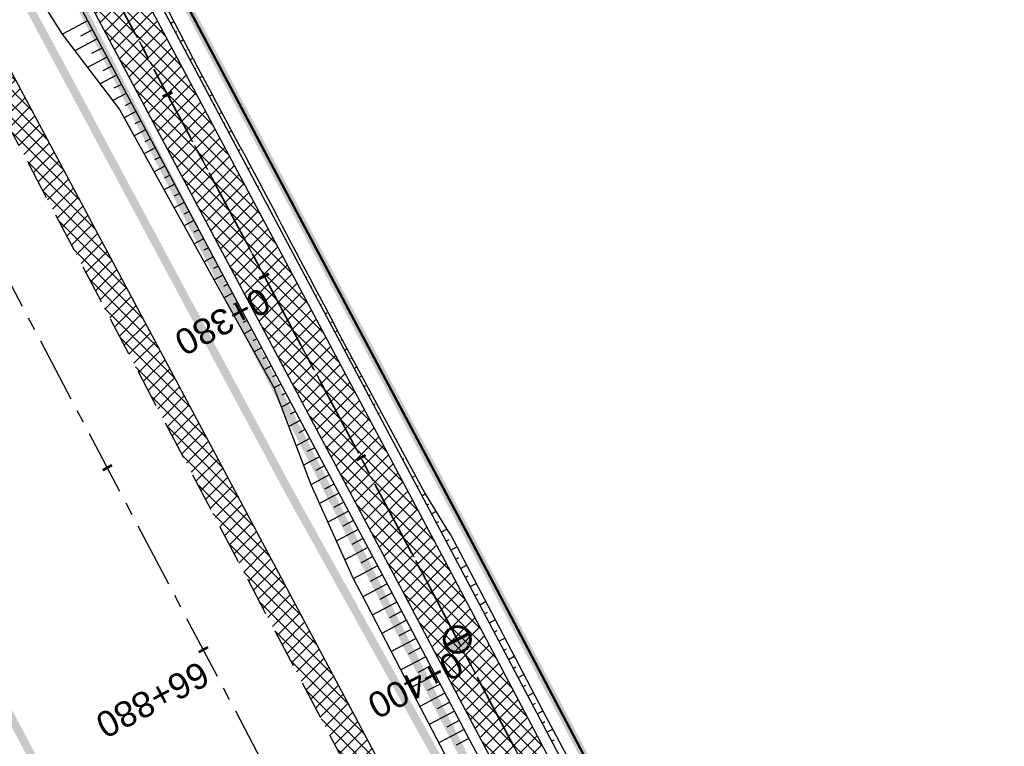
# Model space of a CAD drawing. Header units: metres. Extents: x 7529682 to 7533751, y 5721195 to 5727842.
# Tile 162 of 179: x 7529883 to 7529931, y 5727439 to 5727474. Entities that reach past the tile are written whole.
import ezdxf

# ---------------------------------------------------------------- set-up
doc = ezdxf.new("R2010")
doc.units = ezdxf.units.M
for name, pattern in [('817-dzialki-09-05-04$0$HIDDEN', [0.375, 0.25, -0.125]), ('ACAD_ISO05W100', [33, 24, -3, 0, -3, 0, -3]), ('CENTER', [50.8, 31.75, -6.35, 6.35, -6.35]), ('CENTER2', [28.575, 19.05, -3.175, 3.175, -3.175]), ('HIDDEN', [9.525, 6.35, -3.175])]:
    doc.linetypes.add(name, pattern=pattern)
for name, color, linetype in [('C-DROGI-SYTUACJA', 7, 'Continuous'), ('C-DROGI-SYTUACJA-ETYKIETY', 7, 'Continuous'), ('D-hatch-pobocza', 131, 'Continuous'), ('D-pobocza', 60, 'Continuous'), ('D-rowy', 160, 'Continuous'), ('D-skarpa', 2, 'Continuous'), ('D-skarpa-kreskowanie', 2, 'Continuous')]:
    doc.layers.add(name, color=color, linetype=linetype)
for name, color, linetype, lineweight, true_color in [('D-ewidencja-numery', 7, 'Continuous', 50, 0x40ff00), ('D-hatch-ciag-pieszo-rowerowy', 7, 'Continuous', 13, 0xff9f80), ('D-LR-etap-III', 7, '817-dzialki-09-05-04$0$HIDDEN', 50, 0x00008f)]:
    doc.layers.add(name, color=color, linetype=linetype, lineweight=lineweight, true_color=true_color)
for name, color, linetype, lineweight in [('D-krawędzie', 3, 'Continuous', 30), ('D-obrzeża', 2, 'Continuous', 30), ('D-oś', 10, 'CENTER', 30), ('D-pas-drogowy', 7, 'ACAD_ISO05W100', 50)]:
    doc.layers.add(name, color=color, linetype=linetype, lineweight=lineweight)
doc.layers.add('poprzeczki', color=7, linetype='Continuous', true_color=0x0000c7)
doc.styles.get("Standard").update_dxf_attribs({"font": 'arial.ttf'})
pattern_1 = [(45, (0, 0), (-0.33675960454, 0.33675960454), []), (135, (0, 0), (-0.33675960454, -0.33675960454), [])]

# ---------------------------------------------------------------- blocks, each defined once
blk = doc.blocks.new('AeccTickLine')
at = {"color": 0, "linetype": 'ByBlock', "lineweight": -2}
blk.add_line((0, 1), (0, -1), dxfattribs=at)
blk = doc.blocks.new('kilometraz')
at = {"linetype": 'ByBlock', "lineweight": -2}
blk.add_hatch(color=0, dxfattribs=at).paths.add_polyline_path([(0, -0.28125, 0.41421356), (0.28125, 0, 0.41421356), (0, 0.28125)])
at = {"color": 0, "linetype": 'ByBlock', "lineweight": -2}
blk.add_line((0, 0.28125), (0, -0.28125), dxfattribs=at)
blk.add_circle((0, 0), 0.28125, dxfattribs=at)

msp = doc.modelspace()

# ---------------------------------------------------------------- hatches: boundary and pattern name
at = {"layer": 'D-hatch-ciag-pieszo-rowerowy'}
h = msp.add_hatch(dxfattribs=at)
h.set_pattern_fill('ANSI37', color=256, scale=0.15, style=0)
h.set_pattern_definition(pattern_1)
h.paths.add_polyline_path([(7529994.115, 5727270.039), (7529996.409, 5727271.048), (7529995.888, 5727272.04), (7529987.333, 5727287.9), (7529970.791, 5727319.398), (7529945.39, 5727367.318), (7529919.647, 5727417.711), (7529903.693, 5727447.921), (7529879.894, 5727492.595), (7529862.565, 5727525.262), (7529859.536, 5727525.637), (7529877.686, 5727491.422), (7529901.485, 5727446.75), (7529917.429, 5727416.559), (7529943.172, 5727366.164), (7529968.58, 5727318.231), (7529985.127, 5727286.725), (7529993.681, 5727270.865)])
at = {"layer": 'D-hatch-pobocza'}
h = msp.add_hatch(dxfattribs=at)
h.set_pattern_fill('ANSI37', color=256, scale=0.15, style=0)
h.set_pattern_definition(pattern_1)
h.paths.add_polyline_path([(7529905.34, 5727429.09), (7529892.28, 5727453.58), (7529881.53, 5727473.69), (7529872.27, 5727491.4), (7529857.46, 5727519.14), (7529841.38, 5727549.79), (7529827.75, 5727575.78), (7529816.4, 5727596.89), (7529800.43, 5727627.4), (7529788.07, 5727650.98), (7529775.85, 5727673.83), (7529761.3, 5727701.31), (7529749.89, 5727722.83), (7529745.5, 5727731.66), (7529738.971, 5727744.085), (7529737.465, 5727743.316), (7529742.213, 5727734.302), (7529762.326, 5727696.274), (7529777.785, 5727667.006), (7529799.322, 5727626.3), (7529822.193, 5727583.156), (7529846.924, 5727536.347), (7529864.752, 5727502.663), (7529900.459, 5727434.965), (7529935.352, 5727369.308), (7529971.476, 5727300.786), (7529988.361, 5727268.841), (7529990.28, 5727268.6), (7529990.329, 5727268.617), (7529981.66, 5727284.96), (7529968.42, 5727309.6), (7529956.4, 5727332.85), (7529943.52, 5727357.04), (7529932.32, 5727378.32), (7529916.68, 5727408.01)])

# ---------------------------------------------------------------- linework, layer by layer
at = {"layer": 'C-DROGI-SYTUACJA', "color": 10, "linetype": 'CENTER2', "lineweight": 35, "ltscale": 0.2}
msp.add_lwpolyline([(7529714.301, 5727795.865), (7529735.169, 5727756.456, 0.071658), (7529738.529, 5727751.848), (7529739.732, 5727750.614, -0.071785), (7529743.098, 5727745.997), (7529747.739, 5727737.221), (7529774.913, 5727685.825), (7529793.855, 5727649.915), (7529812.38, 5727615.415), (7529837.757, 5727568.892), (7529857.658, 5727531.843), (7529878.79, 5727492.008), (7529902.589, 5727447.335), (7529918.538, 5727417.135), (7529944.281, 5727366.741), (7529969.685, 5727318.815), (7529986.23, 5727287.312), (7529994.785, 5727271.452), (7530014.919, 5727233.118)], format="xyb", dxfattribs=at)
at = {"layer": 'D-ewidencja-numery', "color": 12, "ltscale": 15, "true_color": 0xc70000}
msp.add_lwpolyline([(7529715.573, 5727792.968), (7529717.68, 5727794.024), (7529736.275, 5727758.647), (7529744.511, 5727750.406), (7529750.283, 5727738.55), (7529777.109, 5727687.569), (7529796.515, 5727651.33), (7529814.938, 5727616.793), (7529839.007, 5727572.304), (7529860.618, 5727532.509), (7529882.349, 5727491.504), (7529904.865, 5727449.096), (7529920.747, 5727418.885), (7529946.677, 5727368.547), (7529972.025, 5727320.573), (7529987.74, 5727290.153), (7529996.497, 5727273.662), (7530017.541, 5727234.203)], dxfattribs=at)
at = {"layer": 'D-krawędzie', "linetype": 'HIDDEN', "ltscale": 0.3}
msp.add_lwpolyline([(7529737.465, 5727743.316), (7529742.213, 5727734.302), (7529762.326, 5727696.274), (7529777.785, 5727667.006), (7529799.322, 5727626.3), (7529822.193, 5727583.156), (7529846.924, 5727536.347), (7529864.752, 5727502.663), (7529900.459, 5727434.965), (7529935.352, 5727369.308), (7529971.476, 5727300.786), (7530006.702, 5727234.141), (7530044.198, 5727163.133), (7530082.89, 5727090.2), (7530098.687, 5727060.362), (7530131.998, 5726997.21), (7530163.822, 5726937.097), (7530204.081, 5726861.013), (7530247.82, 5726778.438), (7530252.22, 5726770.26), (7530259.735, 5726756.9), (7530263.782, 5726749.287), (7530270.196, 5726737.096)], dxfattribs=at)
at = {"layer": 'D-LR-etap-III', "ltscale": 10, "flags": 128}
msp.add_lwpolyline([(7531750.474, 5723895.103, 0.4, 0.4, 0), (7531750.505, 5723895.13, 0.4, 0.4, 0), (7531682.71, 5724022.92, 0.4, 0.4, 0), (7531619.177, 5724147.204, 0.4, 0.4, 0), (7531592.309, 5724198.489, 0.4, 0.4, 0), (7531553.264, 5724272.919, 0.4, 0.4, 0), (7531504.02, 5724366.79, 0.4, 0.4, 0), (7531482.09, 5724407.62, 0.4, 0.4, 0), (7531412.35, 5724541.183, 0.4, 0.4, 0), (7531388.464, 5724586.93, 0.4, 0.4, 0), (7531345.12, 5724669.94, 0.4, 0.4, 0), (7531127.66, 5725081.67, 0.4, 0.4, 0), (7531059.253, 5725211.041, 0.4, 0.4, 0), (7531008.007, 5725307.954, 0.4, 0.4, 0), (7530964.182, 5725390.836, 0.4, 0.4, 0), (7530914.557, 5725484.684, 0.4, 0.4, 0), (7530865.243, 5725577.494, 0.4, 0.4, 0), (7530840.085, 5725624.059, 0.4, 0.4, 0), (7530802.56, 5725694.925, 0.4, 0.4, 0), (7530755.54, 5725787.51, 0.4, 0.4, 0), (7530708.718, 5725876.303, 0.4, 0.4, 0), (7530695.12, 5725902.09, 0.4, 0.4, 0), (7530642.914, 5726001.078, 0.4, 0.4, 0), (7530634.935, 5726016.147, 0.4, 0.4, 0), (7530610.82, 5726061.93, 0.4, 0.4, 0), (7530610.82, 5726061.93, 0.4, 0.4, 0), (7530607.21, 5726063.51, 0.4, 0.4, 0), (7530597.42, 5726080.68, 0.4, 0.4, 0), (7530591.16, 5726088.44, 0.4, 0.4, 0), (7530581.28, 5726107.21, 0.4, 0.4, 0), (7530571.29, 5726130.56, 0.4, 0.4, 0), (7530549.555, 5726171.527, 0.4, 0.4, 0), (7530531.014, 5726206.474, 0.4, 0.4, 0), (7530516.461, 5726236.017, 0.4, 0.4, 0), (7530500.799, 5726266.141, 0.4, 0.4, 0), (7530491.35, 5726283.94, 0.4, 0.4, 0), (7530482.4, 5726303.41, 0.4, 0.4, 0), (7530482.4, 5726303.41, 0.4, 0.4, 0), (7530450.41, 5726357.28, 0.4, 0.4, 0), (7530397.759, 5726458.5, 0.4, 0.4, 0), (7530334.708, 5726583.665, 0.4, 0.4, 0), (7530303.939, 5726645.168, 0.4, 0.4, 0), (7530300.51, 5726651.778, 0.4, 0.4, 0), (7530289.214, 5726671.967, 0.4, 0.4, 0), (7530281.54, 5726685.57, 0.4, 0.4, 0), (7530261.371, 5726724.163, 0.4, 0.4, 0), (7530254.03, 5726738.21, 0.4, 0.4, 0), (7530197.22, 5726845.06, 0.4, 0.4, 0), (7530194.71, 5726849.15, 0.4, 0.4, 0), (7530195.92, 5726850.75, 0.4, 0.4, 0), (7530170.547, 5726892.961, 0.4, 0.4, 0), (7530143.175, 5726945.066, 0.4, 0.4, 0), (7530105.06, 5727018.32, 0.4, 0.4, 0), (7530100.06, 5727027.16, 0.4, 0.4, 0), (7530062.319, 5727099.625, 0.4, 0.4, 0), (7530015.379, 5727189.42, 0.4, 0.4, 0), (7529983.208, 5727250.207, 0.4, 0.4, 0), (7529953.284, 5727306.747, 0.4, 0.4, 0), (7529900.671, 5727406.159, 0.4, 0.4, 0), (7529890.63, 5727425.131, 0.4, 0.4, 0), (7529875.155, 5727454.426, 0.4, 0.4, 0), (7529857.56, 5727487.787, 0.4, 0.4, 0), (7529835.194, 5727530.193, 0.4, 0.4, 0), (7529811.741, 5727574.662, 0.4, 0.4, 0), (7529792.102, 5727611.923, 0.4, 0.4, 0), (7529768.066, 5727657.47, 0.4, 0.4, 0), (7529755.211, 5727682.131, 0.4, 0.4, 0), (7529753.31, 5727681.13, 0.4, 0.4, 0), (7529739.21, 5727707.77, 0.4, 0.4, 0), (7529735.395, 5727711.252, 0.4, 0.4, 0), (7529725.42, 5727730.2, 0.4, 0.4, 0), (7529723.55, 5727729.88, 0.4, 0.4, 0), (7529695.567, 5727782.932, 0.4, 0.4, 0), (7529717.68, 5727794.024, 0.4, 0.4, 0), (7529736.275, 5727758.647, 0.4, 0.4, 0), (7529736.275, 5727758.647, 0.4, 0.4, 0), (7529744.511, 5727750.406, 0.4, 0.4, 0), (7529744.511, 5727750.406, 0.4, 0.4, 0), (7529750.283, 5727738.55, 0.4, 0.4, 0), (7529777.109, 5727687.569, 0.4, 0.4, 0), (7529796.515, 5727651.33, 0.4, 0.4, 0), (7529814.938, 5727616.793, 0.4, 0.4, 0), (7529839.007, 5727572.304, 0.4, 0.4, 0), (7529860.618, 5727532.509, 0.4, 0.4, 0), (7529882.349, 5727491.504, 0.4, 0.4, 0), (7529904.865, 5727449.096, 0.4, 0.4, 0), (7529920.747, 5727418.885, 0.4, 0.4, 0), (7529946.677, 5727368.547, 0.4, 0.4, 0), (7529972.025, 5727320.573, 0.4, 0.4, 0), (7529987.74, 5727290.153, 0.4, 0.4, 0), (7529996.497, 5727273.662, 0.4, 0.4, 0), (7530017.541, 5727234.203, 0.4, 0.4, 0), (7530033.054, 5727204.864, 0.4, 0.4, 0), (7530051.623, 5727170.223, 0.4, 0.4, 0), (7530069.277, 5727137.016, 0.4, 0.4, 0), (7530089.385, 5727097.534, 0.4, 0.4, 0), (7530109.713, 5727060.747, 0.4, 0.4, 0), (7530136.77, 5727011.64, 0.4, 0.4, 0), (7530162.447, 5726962.744, 0.4, 0.4, 0), (7530187.674, 5726916.992, 0.4, 0.4, 0), (7530207.821, 5726879.335, 0.4, 0.4, 0), (7530230.626, 5726834.519, 0.4, 0.4, 0), (7530262.288, 5726776.618, 0.4, 0.4, 0), (7530277.51, 5726760.213, 0.4, 0.4, 0), (7530286.037, 5726744.107, 0.4, 0.4, 0), (7530288.097, 5726735.884, 0.4, 0.4, 0), (7530290.394, 5726725.047, 0.4, 0.4, 0), (7530296.177, 5726713.583, 0.4, 0.4, 0), (7530302.726, 5726701.182, 0.4, 0.4, 0), (7530325.685, 5726657.466, 0.4, 0.4, 0), (7530343.244, 5726623.649, 0.4, 0.4, 0), (7530360.23, 5726591.747, 0.4, 0.4, 0), (7530383.209, 5726548.059, 0.4, 0.4, 0), (7530406.018, 5726503.606, 0.4, 0.4, 0), (7530427.465, 5726462.62, 0.4, 0.4, 0), (7530447.928, 5726424.388, 0.4, 0.4, 0), (7530471.127, 5726379.921, 0.4, 0.4, 0), (7530490.501, 5726343.033, 0.4, 0.4, 0), (7530509.499, 5726306.733, 0.4, 0.4, 0), (7530529.89, 5726267.244, 0.4, 0.4, 0), (7530543.852, 5726238.99, 0.4, 0.4, 0), (7530554.809, 5726218.944, 0.4, 0.4, 0), (7530559.027, 5726212.223, 0.4, 0.4, 0), (7530563.061, 5726206.41, 0.4, 0.4, 0), (7530566.934, 5726200.464, 0.4, 0.4, 0), (7530569.771, 5726194.902, 0.4, 0.4, 0), (7530571.473, 5726191.282, 0.4, 0.4, 0), (7530572.839, 5726188.025, 0.4, 0.4, 0), (7530575.295, 5726182.035, 0.4, 0.4, 0), (7530579.737, 5726173.306, 0.4, 0.4, 0), (7530583.3, 5726167.41, 0.4, 0.4, 0), (7530593.4, 5726163.33, 0.4, 0.4, 0), (7530598.618, 5726155.264, 0.4, 0.4, 0), (7530608.258, 5726140.497, 0.4, 0.4, 0), (7530603.27, 5726136.83, 0.4, 0.4, 0), (7530606.53, 5726131.84, 0.4, 0.4, 0), (7530604.239, 5726124.217, 0.4, 0.4, 0), (7530605.847, 5726121.63, 0.4, 0.4, 0), (7530608.972, 5726116.164, 0.4, 0.4, 0), (7530618.114, 5726097.791, 0.4, 0.4, 0), (7530651.213, 5726034.96, 0.4, 0.4, 0), (7530670.244, 5725998.611, 0.4, 0.4, 0), (7530698.075, 5725945.953, 0.4, 0.4, 0), (7530716.506, 5725911.305, 0.4, 0.4, 0), (7530735.223, 5725875.667, 0.4, 0.4, 0), (7530752.504, 5725842.155, 0.4, 0.4, 0), (7530778.311, 5725793.501, 0.4, 0.4, 0), (7530797.5, 5725756.382, 0.4, 0.4, 0), (7530812.519, 5725728.289, 0.4, 0.4, 0), (7530820.039, 5725713.16, 0.4, 0.4, 0), (7530822.422, 5725710.194, 0.4, 0.4, 0), (7530833.155, 5725688.801, 0.4, 0.4, 0), (7530849.629, 5725656.159, 0.4, 0.4, 0), (7530867.983, 5725621.964, 0.4, 0.4, 0), (7530872.63, 5725612.888, 0.4, 0.4, 0), (7530880.354, 5725597.595, 0.4, 0.4, 0), (7530883.839, 5725593.389, 0.4, 0.4, 0), (7530891.782, 5725587.763, 0.4, 0.4, 0), (7530895.039, 5725584.281, 0.4, 0.4, 0), (7530897.034, 5725580.941, 0.4, 0.4, 0), (7530900.952, 5725579.946, 0.4, 0.4, 0), (7530904.81, 5725571.977, 0.4, 0.4, 0), (7530903.682, 5725568.566, 0.4, 0.4, 0), (7530908.901, 5725558.845, 0.4, 0.4, 0), (7530910.252, 5725545.672, 0.4, 0.4, 0), (7530912.873, 5725538.646, 0.4, 0.4, 0), (7530945.278, 5725478.464, 0.4, 0.4, 0), (7530959.692, 5725450.246, 0.4, 0.4, 0), (7531002.827, 5725368.192, 0.4, 0.4, 0), (7531044.704, 5725290.314, 0.4, 0.4, 0), (7531064.099, 5725253.213, 0.4, 0.4, 0), (7531083.01, 5725216.678, 0.4, 0.4, 0), (7531113.013, 5725158.466, 0.4, 0.4, 0), (7531137.364, 5725113.071, 0.4, 0.4, 0), (7531150.831, 5725086.712, 0.4, 0.4, 0), (7531159.746, 5725076.641, 0.4, 0.4, 0), (7531166.31, 5725074.58, 0.4, 0.4, 0), (7531172.29, 5725062.58, 0.4, 0.4, 0), (7531170.59, 5725055.606, 0.4, 0.4, 0), (7531173.733, 5725044.081, 0.4, 0.4, 0), (7531215.342, 5724964.86, 0.4, 0.4, 0), (7531238.054, 5724921.685, 0.4, 0.4, 0), (7531262.39, 5724875.283, 0.4, 0.4, 0), (7531295.587, 5724811.266, 0.4, 0.4, 0), (7531348.488, 5724712.363, 0.4, 0.4, 0), (7531363.741, 5724682.684, 0.4, 0.4, 0), (7531366.987, 5724675.865, 0.4, 0.4, 0), (7531382.541, 5724646.111, 0.4, 0.4, 0), (7531401.299, 5724610.875, 0.4, 0.4, 0), (7531428.965, 5724558.862, 0.4, 0.4, 0), (7531449.111, 5724520.398, 0.4, 0.4, 0), (7531477.293, 5724465.831, 0.4, 0.4, 0), (7531500.996, 5724421.113, 0.4, 0.4, 0), (7531512.122, 5724400.549, 0.4, 0.4, 0), (7531513.782, 5724396.757, 0.4, 0.4, 0), (7531526.32, 5724379.39, 0.4, 0.4, 0), (7531566.784, 5724302.736, 0.4, 0.4, 0), (7531612.277, 5724225.61, 0.4, 0.4, 0), (7531620.493, 5724210.548, 0.4, 0.4, 0), (7531631.578, 5724196.258, 0.4, 0.4, 0), (7531653.484, 5724152.434, 0.4, 0.4, 0), (7531661.151, 5724128.494, 0.4, 0.4, 0), (7531673.881, 5724101.186, 0.4, 0.4, 0), (7531684.691, 5724081.184, 0.4, 0.4, 0), (7531699.212, 5724051.17, 0.4, 0.4, 0), (7531704.034, 5724040.584, 0.4, 0.4, 0), (7531704.034, 5724040.584, 0.4, 0.4, 0), (7531703.913, 5724037.17, 0.4, 0.4, 0), (7531736.42, 5723969.232, 0.4, 0.4, 0), (7531738.285, 5723967.699, 0.4, 0.4, 0), (7531742.181, 5723962.346, 0.4, 0.4, 0), (7531744.286, 5723958.616, 0.4, 0.4, 0), (7531755.393, 5723944.193, 0.4, 0.4, 0), (7531758.69, 5723936.76, 0.4, 0.4, 0), (7531780.08, 5723929.25, 0.4, 0.4, 0), (7531792.612, 5723906.338, 0.4, 0.4, 0), (7531792.612, 5723906.338, 0.4, 0.4, 0), (7531756.962, 5723883.055, 0.4, 0.4, 0), (7531750.46, 5723895.13, 0.4, 0.4, 0), (7531750.46, 5723895.13, 0, 0, 0)], format="xyseb", dxfattribs=at)
at = {"layer": 'D-obrzeża'}
for points in [[(7529996.408, 5727271.05), (7529995.888, 5727272.04), (7529987.333, 5727287.9), (7529970.791, 5727319.398), (7529945.39, 5727367.318), (7529919.647, 5727417.711), (7529903.693, 5727447.921), (7529879.894, 5727492.595), (7529858.761, 5727532.432), (7529838.856, 5727569.487), (7529813.479, 5727616.01), (7529794.958, 5727650.503), (7529776.019, 5727686.408), (7529748.844, 5727737.805), (7529744.118, 5727746.741, 0.071785), (7529740.753, 5727751.358), (7529739.549, 5727752.592, -0.071658), (7529736.189, 5727757.2), (7529717.235, 5727792.995)], [(7530013.813, 5727232.534), (7529993.681, 5727270.865), (7529985.127, 5727286.725), (7529968.58, 5727318.231), (7529943.172, 5727366.164), (7529917.429, 5727416.559), (7529901.485, 5727446.75), (7529877.686, 5727491.422), (7529856.555, 5727531.255), (7529836.657, 5727568.297), (7529811.281, 5727614.82), (7529792.751, 5727649.328), (7529773.808, 5727685.242), (7529746.633, 5727736.639), (7529746.633, 5727736.639), (7529742.077, 5727745.253, 0.071785), (7529738.712, 5727749.87), (7529737.508, 5727751.104, -0.071658), (7529734.148, 5727755.712), (7529715.008, 5727791.858)]]:
    msp.add_lwpolyline(points, format="xyb", dxfattribs=at)
at = {"layer": 'D-oś', "ltscale": 0.1}
msp.add_lwpolyline([(7530260.688, 5726747.65), (7530256.664, 5726755.22), (7530249.153, 5726768.573), (7530244.732, 5726776.79), (7530200.988, 5726859.376), (7530160.728, 5726935.459), (7530128.903, 5726995.575), (7530095.593, 5727058.727), (7530079.798, 5727088.56), (7530041.105, 5727161.496), (7530003.607, 5727232.506), (7529968.381, 5727299.153), (7529932.259, 5727367.671), (7529897.365, 5727433.327), (7529861.657, 5727501.028), (7529843.829, 5727534.712), (7529819.1, 5727581.518), (7529796.228, 5727624.663), (7529774.69, 5727665.371), (7529759.232, 5727694.637), (7529739.12, 5727732.663), (7529700.238, 5727806.043)], dxfattribs=at)
at = {"layer": 'D-oś', "ltscale": 0.03}
msp.add_lwpolyline([(7529714.301, 5727795.865), (7529735.169, 5727756.456, 0.071658), (7529738.529, 5727751.848), (7529739.732, 5727750.614, -0.071785), (7529743.098, 5727745.997), (7529747.739, 5727737.221), (7529774.913, 5727685.825), (7529793.855, 5727649.915), (7529812.38, 5727615.415), (7529837.757, 5727568.892), (7529857.658, 5727531.843), (7529878.79, 5727492.008), (7529902.589, 5727447.335), (7529918.538, 5727417.135), (7529944.281, 5727366.741), (7529969.685, 5727318.815), (7529986.23, 5727287.312), (7529994.785, 5727271.452), (7530014.919, 5727233.118)], format="xyb", dxfattribs=at)
at = {"layer": 'D-pas-drogowy', "ltscale": 0.2, "flags": 128}
msp.add_lwpolyline([(7531633.019, 5724182.834, 0.4, 0.4, 0), (7531617.559, 5724211.608, 0.4, 0.4, 0), (7531566.784, 5724302.736, 0.4, 0.4, 0), (7531538.419, 5724356.47, 0.4, 0.4, 0), (7531526.32, 5724379.39, 0.4, 0.4, 0), (7531516.102, 5724393.607, 0.4, 0.4, 0.001485), (7531513.78, 5724396.838, 0.4, 0.4, 0), (7531501.87, 5724413.41, 0.4, 0.4, 0), (7531474.926, 5724464.508, 0.4, 0.4, 0), (7531446.2, 5724518.992, 0.4, 0.4, 0), (7531424.962, 5724559.262, 0.4, 0.4, 0), (7531398.444, 5724609.566, 0.4, 0.4, 0), (7531379.647, 5724645.216, 0.4, 0.4, 0), (7531365.23, 5724672.56, 0.4, 0.4, 0), (7531341.306, 5724717.915, 0.4, 0.4, 0), (7531312.9, 5724771.789, 0.4, 0.4, 0), (7531292.591, 5724810.307, 0.4, 0.4, 0), (7531259.392, 5724873.271, 0.4, 0.4, 0), (7531233.74, 5724921.923, 0.4, 0.4, 0), (7531203.073, 5724980.092, 0.4, 0.4, 0), (7531173.471, 5725036.225, 0.4, 0.4, 0), (7531168.27, 5725046.09, 0.4, 0.4, 0), (7531172.29, 5725062.58, 0.4, 0.4, 0), (7531166.31, 5725074.58, 0.4, 0.4, 0), (7531150.32, 5725079.6, 0.4, 0.4, 0), (7531141.5, 5725096.43, 0.4, 0.4, 0), (7531109.312, 5725157.814, 0.4, 0.4, 0), (7531086.641, 5725201.048, 0.4, 0.4, 0), (7531059.198, 5725253.384, 0.4, 0.4, 0), (7531028.207, 5725312.489, 0.4, 0.4, 0), (7530999.105, 5725367.99, 0.4, 0.4, 0), (7530956.248, 5725449.725, 0.4, 0.4, 0), (7530924.398, 5725510.464, 0.4, 0.4, 0), (7530897.51, 5725561.74, 0.4, 0.4, 0), (7530894.46, 5725566.14, 0.4, 0.4, 0), (7530892.16, 5725570.49, 0.4, 0.4, 0), (7530869.363, 5725613.307, 0.4, 0.4, 0), (7530861.694, 5725627.705, 0.4, 0.4, 0), (7530852.74, 5725644.52, 0.4, 0.4, 0), (7530831.51, 5725684.2, 0.4, 0.4, 0), (7530811.13, 5725722.52, 0.4, 0.4, 0), (7530792.348, 5725757.941, 0.4, 0.4, 0), (7530768.03, 5725803.8, 0.4, 0.4, 0), (7530748.769, 5725840.179, 0.4, 0.4, 0), (7530727.7, 5725879.97, 0.4, 0.4, 0), (7530712.098, 5725909.545, 0.4, 0.4, 0), (7530693.644, 5725944.645, 0.4, 0.4, 0), (7530665.702, 5725997.539, 0.4, 0.4, 0), (7530641.76, 5726042.88, 0.4, 0.4, 0), (7530616.5, 5726091.48, 0.4, 0.4, 0), (7530604.628, 5726114.32, 0.4, 0.4, -0.007763), (7530602.5, 5726118.43, 0.4, 0.4, 0), (7530603.992, 5726123.395, 0.4, 0.4, 0), (7530606.53, 5726131.84, 0.4, 0.4, 0), (7530603.27, 5726136.83, 0.4, 0.4, 0), (7530593.776, 5726151.369, 0.4, 0.4, 0), (7530590.203, 5726156.84, 0.4, 0.4, 0), (7530583.3, 5726167.41, 0.4, 0.4, 0), (7530580.578, 5726170.428, 0.4, 0.4, 0), (7530575.85, 5726175.67, 0.4, 0.4, 0), (7530569.01, 5726186.66, 0.4, 0.4, 0), (7530562.555, 5726199.189, 0.4, 0.4, 0), (7530555.67, 5726211.39, 0.4, 0.4, 0), (7530548.29, 5726224.23, 0.4, 0.4, 0), (7530540.58, 5726237.71, 0.4, 0.4, 0), (7530532.68, 5726252.65, 0.4, 0.4, 0), (7530524.06, 5726269.35, 0.4, 0.4, 0), (7530502.82, 5726309.91, 0.4, 0.4, 0), (7530488.83, 5726336.63, 0.4, 0.4, 0), (7530466.03, 5726380.16, 0.4, 0.4, 0), (7530438.47, 5726432.77, 0.4, 0.4, 0), (7530424.53, 5726459.09, 0.4, 0.4, 0), (7530401.63, 5726502.97, 0.4, 0.4, 0), (7530383.38, 5726538.06, 0.4, 0.4, 0), (7530353.97, 5726593.52, 0.4, 0.4, 0), (7530338.47, 5726622.74, 0.4, 0.4, 0), (7530322.01, 5726653.88, 0.4, 0.4, 0), (7530297.54, 5726700.33, 0.4, 0.4, 0), (7530287.38, 5726719.6, 0.4, 0.4, 0), (7530285.95, 5726722.316, 0.4, 0.4, 0), (7530280.26, 5726733.12, 0.4, 0.4, 0), (7530266.73, 5726758.74, 0.4, 0.4, 0), (7530260.42, 5726770.47, 0.4, 0.4, 0), (7530253.25, 5726783.82, 0.4, 0.4, 0), (7530244.95, 5726799.33, 0.4, 0.4, 0), (7530239.39, 5726808.49, 0.4, 0.4, 0), (7530238.29, 5726807.9, 0.4, 0.4, 0), (7530218.11, 5726850.67, 0.4, 0.4, 0), (7530175.907, 5726928.168, 0.4, 0.4, 0), (7530096.68, 5727076.15, 0.4, 0.4, 0), (7530094.68, 5727079.89, 0.4, 0.4, 0), (7530064.597, 5727135.523, 0.4, 0.4, 0), (7530046.731, 5727168.892, 0.4, 0.4, 0), (7530025.803, 5727208.461, 0.4, 0.4, 0), (7530012.847, 5727232.979, 0.4, 0.4, 0), (7529994.15, 5727268.45, 0.4, 0.4, 0), (7529981.671, 5727291.93, 0.4, 0.4, 0), (7529949.89, 5727351.73, 0.4, 0.4, 0), (7529924.75, 5727399.03, 0.4, 0.4, 0), (7529915.516, 5727417.1, 0.4, 0.4, 0), (7529885.83, 5727475.19, 0.4, 0.4, 0), (7529862.56, 5727519.97, 0.4, 0.4, 0), (7529852.985, 5727538.191, 0.4, 0.4, 0), (7529836.513, 5727569.511, 0.4, 0.4, 0), (7529815.369, 5727609.141, 0.4, 0.4, 0), (7529792.795, 5727651.247, 0.4, 0.4, 0), (7529774.199, 5727685.858, 0.4, 0.4, 0), (7529746.966, 5727736.059, 0.4, 0.4, 0), (7529733.92, 5727757.62, 0.4, 0.4, 0), (7529708.607, 5727806.389, 0.4, 0.4, 0), (7529688.492, 5727796.345, 0.4, 0.4, 0), (7529723.55, 5727729.88, 0.4, 0.4, 0), (7529725.42, 5727730.2, 0.4, 0.4, 0), (7529735.38, 5727711.28, 0.4, 0.4, 0), (7529739.21, 5727707.77, 0.4, 0.4, 0), (7529753.31, 5727681.13, 0.4, 0.4, 0), (7529755.178, 5727682.114, 0.4, 0.4, 0), (7529792.102, 5727611.923, 0.4, 0.4, 0), (7529811.741, 5727574.662, 0.4, 0.4, 0), (7529835.194, 5727530.193, 0.4, 0.4, 0), (7529857.56, 5727487.787, 0.4, 0.4, 0), (7529875.155, 5727454.426, 0.4, 0.4, 0), (7529890.63, 5727425.131, 0.4, 0.4, 0), (7529900.671, 5727406.159, 0.4, 0.4, 0), (7529953.284, 5727306.747, 0.4, 0.4, 0), (7529983.208, 5727250.207, 0.4, 0.4, 0), (7530015.379, 5727189.42, 0.4, 0.4, 0), (7530062.319, 5727099.625, 0.4, 0.4, 0), (7530100.06, 5727027.16, 0.4, 0.4, 0), (7530105.06, 5727018.32, 0.4, 0.4, 0), (7530143.175, 5726945.066, 0.4, 0.4, 0), (7530170.547, 5726892.961, 0.4, 0.4, 0), (7530195.92, 5726850.75, 0.4, 0.4, 0), (7530194.71, 5726849.15, 0.4, 0.4, 0), (7530197.22, 5726845.06, 0.4, 0.4, 0), (7530254.03, 5726738.21, 0.4, 0.4, 0), (7530261.371, 5726724.163, 0.4, 0.4, 0), (7530281.54, 5726685.57, 0.4, 0.4, 0), (7530289.214, 5726671.967, 0.4, 0.4, 0), (7530300.51, 5726651.778, 0.4, 0.4, 0), (7530303.939, 5726645.168, 0.4, 0.4, 0), (7530334.708, 5726583.665, 0.4, 0.4, 0), (7530397.759, 5726458.5, 0.4, 0.4, 0), (7530450.41, 5726357.28, 0.4, 0.4, 0), (7530482.4, 5726303.41, 0.4, 0.4, 0), (7530483.688, 5726301.003, 0.4, 0.4, 0), (7530491.35, 5726283.94, 0.4, 0.4, 0), (7530512.67, 5726243.78, 0.4, 0.4, 0), (7530529.43, 5726209.46, 0.4, 0.4, 0), (7530571.29, 5726130.56, 0.4, 0.4, 0), (7530581.28, 5726107.21, 0.4, 0.4, 0), (7530591.16, 5726088.44, 0.4, 0.4, 0), (7530597.42, 5726080.68, 0.4, 0.4, 0), (7530607.21, 5726063.51, 0.4, 0.4, 0), (7530610.82, 5726061.93, 0.4, 0.4, 0), (7530634.935, 5726016.147, 0.4, 0.4, 0), (7530642.914, 5726001.078, 0.4, 0.4, 0), (7530695.12, 5725902.09, 0.4, 0.4, 0), (7530708.718, 5725876.303, 0.4, 0.4, 0), (7530755.54, 5725787.51, 0.4, 0.4, 0), (7530802.56, 5725694.925, 0.4, 0.4, 0), (7530840.085, 5725624.059, 0.4, 0.4, 0), (7530865.243, 5725577.494, 0.4, 0.4, 0), (7530914.557, 5725484.684, 0.4, 0.4, 0), (7530964.182, 5725390.836, 0.4, 0.4, 0), (7531008.007, 5725307.954, 0.4, 0.4, 0), (7531059.253, 5725211.041, 0.4, 0.4, 0), (7531127.66, 5725081.67, 0.4, 0.4, 0), (7531345.12, 5724669.94, 0.4, 0.4, 0), (7531388.464, 5724586.93, 0.4, 0.4, 0), (7531412.35, 5724541.183, 0.4, 0.4, 0), (7531482.09, 5724407.62, 0.4, 0.4, 0), (7531504.02, 5724366.79, 0.4, 0.4, 0), (7531519.374, 5724337.52, 0.4, 0.4, 0), (7531563.749, 5724252.932, 0.4, 0.4, 0), (7531602.175, 5724179.681, 0.4, 0.4, 0), (7531619.177, 5724147.204, 0.4, 0.4, 0), (7531625.038, 5724135.635, 0.4, 0.4, 0), (7531656.796, 5724073.316, 0.4, 0.4, 0), (7531675.12, 5724037.36, 0.4, 0.4, 0), (7531682.71, 5724022.92, 0.4, 0.4, 0), (7531705.565, 5723979.811, 0.4, 0.4, 0), (7531736.606, 5723921.262, 0.4, 0.4, 0), (7531750.46, 5723895.13, 0.4, 0.4, 0), (7531740.77, 5723886.56, 0.4, 0.4, 0), (7531732.86, 5723885, 0.4, 0.4, 0), (7531722.18, 5723887.77, 0.4, 0.4, 0), (7531729.87, 5723862.17, 0.4, 0.4, 0), (7531742.92, 5723861.93, 0.4, 0.4, 0), (7531763.71, 5723859.52, 0.4, 0.4, 0), (7531768.42, 5723854.12, 0.4, 0.4, 0), (7531787.42, 5723817.97, 0.4, 0.4, 0), (7531795.57, 5723809.82, 0.4, 0.4, 0), (7531816.347, 5723819.85, 0.4, 0.4, 0), (7531816.347, 5723819.85, 0.4, 0.4, 0), (7531805.06, 5723843.23, 0.4, 0.4, 0), (7531803.61, 5723886.23, 0.4, 0.4, 0), (7531803.61, 5723886.23, 0.4, 0.4, 0), (7531780.08, 5723929.25, 0.4, 0.4, 0), (7531758.69, 5723936.76, 0.4, 0.4, 0), (7531749.359, 5723946.412, 0.4, 0.4, 0), (7531742.71, 5723953.29, 0.4, 0.4, 0), (7531735.177, 5723967.878, 0.4, 0.4, 0), (7531722.37, 5723992.68, 0.4, 0.4, 0), (7531705.042, 5724030.886, 0.4, 0.4, 0), (7531699.47, 5724043.17, 0.4, 0.4, 0), (7531692.69, 5724058.11, 0.4, 0.4, 0), (7531679.672, 5724084.017, 0.4, 0.4, 0), (7531674.55, 5724094.21, 0.4, 0.4, 0), (7531666.633, 5724114.003, 0.4, 0.4, 0), (7531649, 5724153.82, 0.4, 0.4, 0), (7531641.49, 5724149.34, 0.4, 0.4, 0), (7531626.04, 5724179.34, 0.4, 0.4, 0), (7531633.03, 5724182.84, 0, 0, 0)], format="xyseb", dxfattribs=at)
at = {"layer": 'D-pobocza'}
for points in [[(7529719.962, 5727788.914), (7529736.631, 5727757.434, 0.071658), (7529739.907, 5727752.941), (7529741.111, 5727751.707, -0.071785), (7529744.56, 5727746.975), (7529749.286, 5727738.039), (7529776.461, 5727686.642), (7529795.4, 5727650.738), (7529813.919, 5727616.248), (7529839.296, 5727569.725), (7529859.202, 5727532.667), (7529880.335, 5727492.83), (7529904.135, 5727448.155), (7529920.091, 5727417.942), (7529945.833, 5727367.549), (7529971.233, 5727319.631), (7529987.775, 5727288.135), (7529996.33, 5727272.275), (7529996.866, 5727271.253)], [(7529718.045, 5727785.054), (7529733.706, 5727755.478, 0.071658), (7529737.151, 5727750.754), (7529738.354, 5727749.521, -0.071785), (7529741.635, 5727745.019), (7529746.191, 5727736.405), (7529773.366, 5727685.008), (7529792.31, 5727649.093), (7529810.841, 5727614.582), (7529836.218, 5727568.059), (7529856.114, 5727531.019), (7529877.245, 5727491.187), (7529901.043, 5727446.515), (7529916.985, 5727416.328), (7529942.728, 5727365.933), (7529968.137, 5727317.998), (7529984.685, 5727286.49), (7529993.24, 5727270.63), (7529993.656, 5727269.837)]]:
    msp.add_lwpolyline(points, format="xyb", dxfattribs=at)
at = {"layer": 'D-pobocza', "linetype": 'ByBlock'}
msp.add_lwpolyline([(7529990.329, 5727268.617), (7529981.66, 5727284.96), (7529968.42, 5727309.6), (7529956.4, 5727332.85), (7529943.52, 5727357.04), (7529932.32, 5727378.32), (7529916.68, 5727408.01), (7529905.34, 5727429.09), (7529892.28, 5727453.58), (7529881.53, 5727473.69), (7529872.27, 5727491.4), (7529857.46, 5727519.14), (7529841.38, 5727549.79), (7529827.75, 5727575.78), (7529816.4, 5727596.89), (7529800.43, 5727627.4), (7529788.07, 5727650.98), (7529775.85, 5727673.83), (7529761.3, 5727701.31), (7529749.89, 5727722.83), (7529745.5, 5727731.66), (7529738.971, 5727744.085), (7529737.465, 5727743.316)], dxfattribs=at)
at = {"layer": 'D-rowy', "linetype": 'HIDDEN', "ltscale": 0.1, "const_width": 0.4, "flags": 128}
msp.add_lwpolyline([(7530210.965, 5726857.162), (7530158.809, 5726954.52), (7530122.465, 5727022.753), (7530095.922, 5727072.859), (7530086.314, 5727091.113), (7530063.16, 5727134.709), (7530033.596, 5727190.759), (7530021.34, 5727213.676), (7530002.619, 5727249.036), (7529995.396, 5727262.503), (7529988.789, 5727275.206), (7529976.334, 5727299.006), (7529958.125, 5727333.488), (7529939.362, 5727369.129), (7529923.146, 5727399.734), (7529918.219, 5727408.985), (7529909.126, 5727427.527), (7529905.376, 5727434.673), (7529896.192, 5727451.152), (7529887.557, 5727467.231), (7529877.124, 5727486.657), (7529866.166, 5727506.778), (7529855.76, 5727526.176), (7529840.707, 5727554.898), (7529824.518, 5727585.588), (7529810.515, 5727612.292), (7529795.682, 5727640.077), (7529780.379, 5727668.69), (7529772.315, 5727684.078), (7529762.635, 5727702.447), (7529747.007, 5727732.117), (7529740.676, 5727744.954)], dxfattribs=at)
at = {"layer": 'D-skarpa', "linetype": 'Continuous'}
for points in [[(7529883.147, 5727476.59), (7529885.076, 5727473.533), (7529887.866, 5727469.87), (7529892.943, 5727460.728), (7529895.372, 5727456.357), (7529897.167, 5727451.648), (7529899.221, 5727447.077), (7529899.852, 5727445.877), (7529901.532, 5727442.656), (7529903.844, 5727438.222), (7529906.156, 5727433.789), (7529908.51, 5727429.377), (7529909.745, 5727427.234), (7529910.349, 5727426.178), (7529910.994, 5727425.035), (7529913.322, 5727421.193), (7529913.598, 5727420.756), (7529916.189, 5727416.47), (7529916.45, 5727416.032), (7529918.615, 5727412.131, -0.013727), (7529921.375, 5727406.728)], [(7529889.587, 5727475.936), (7529891.669, 5727471.896, -0.002496), (7529898.92, 5727458.247), (7529902.733, 5727451.192), (7529903.763, 5727449.497), (7529903.987, 5727449.143), (7529904.434, 5727448.318), (7529906.123, 5727445.08), (7529908.452, 5727440.656), (7529910.796, 5727436.239), (7529913.217, 5727431.863), (7529914.332, 5727429.657), (7529914.332, 5727429.657), (7529915.225, 5727427.269), (7529917.629, 5727422.885), (7529917.629, 5727422.885), (7529920.087, 5727418.528), (7529920.321, 5727418.076), (7529922.325, 5727414.026, -0.008735), (7529924.932, 5727408.545), (7529924.932, 5727408.545), (7529924.932, 5727408.545), (7529929.032, 5727400.609)]]:
    msp.add_lwpolyline(points, format="xyb", dxfattribs=at)
at = {"layer": 'D-skarpa-kreskowanie', "linetype": 'Continuous'}
for p, q in [((7529886.308, 5727474.175, 107.671), (7529885.084, 5727473.523, 106.747)), ((7529890.34, 5727474.049, 107.786), (7529890.512, 5727474.14, 107.656)), ((7529886.543, 5727473.733, 107.667), (7529885.967, 5727473.427, 107.232)), ((7529890.576, 5727473.608, 107.782), (7529890.658, 5727473.652, 107.719)), ((7529886.778, 5727473.292, 107.663), (7529885.698, 5727472.717, 106.847)), ((7529890.811, 5727473.166, 107.778), (7529890.97, 5727473.252, 107.657)), ((7529887.013, 5727472.851, 107.66), (7529886.509, 5727472.582, 107.279)), ((7529891.046, 5727472.725, 107.774), (7529891.123, 5727472.766, 107.716)), ((7529887.248, 5727472.41, 107.656), (7529886.312, 5727471.911, 106.948)), ((7529891.281, 5727472.284, 107.77), (7529891.429, 5727472.363, 107.658)), ((7529887.483, 5727471.968, 107.652), (7529887.051, 5727471.738, 107.325)), ((7529891.516, 5727471.843, 107.766), (7529891.587, 5727471.88, 107.712)), ((7529887.718, 5727471.527, 107.648), (7529886.926, 5727471.105, 107.049)), ((7529891.751, 5727471.401, 107.764), (7529891.887, 5727471.474, 107.661)), ((7529887.953, 5727471.086, 107.644), (7529887.593, 5727470.894, 107.372)), ((7529891.986, 5727470.96, 107.762), (7529892.052, 5727470.995, 107.712)), ((7529888.188, 5727470.645, 107.64), (7529887.54, 5727470.299, 107.15)), ((7529892.221, 5727470.519, 107.76), (7529892.346, 5727470.585, 107.665)), ((7529888.424, 5727470.203, 107.636), (7529888.135, 5727470.05, 107.418)), ((7529892.456, 5727470.077, 107.758), (7529892.516, 5727470.109, 107.713)), ((7529888.659, 5727469.762, 107.634), (7529888.093, 5727469.461, 107.207)), ((7529888.894, 5727469.321, 107.632), (7529888.615, 5727469.172, 107.421)), ((7529892.691, 5727469.636, 107.756), (7529892.805, 5727469.697, 107.67)), ((7529889.129, 5727468.879, 107.63), (7529888.579, 5727468.586, 107.214)), ((7529892.926, 5727469.195, 107.754), (7529892.981, 5727469.224, 107.713)), ((7529893.162, 5727468.754, 107.752), (7529893.265, 5727468.808, 107.674)), ((7529889.364, 5727468.438, 107.628), (7529889.093, 5727468.294, 107.423)), ((7529893.397, 5727468.312, 107.75), (7529893.445, 5727468.338, 107.713)), ((7529889.599, 5727467.997, 107.626), (7529889.064, 5727467.712, 107.222)), ((7529893.632, 5727467.871, 107.748), (7529893.724, 5727467.92, 107.678)), ((7529889.834, 5727467.556, 107.624), (7529889.571, 5727467.415, 107.425)), ((7529893.867, 5727467.43, 107.746), (7529893.91, 5727467.453, 107.713)), ((7529890.069, 5727467.114, 107.622), (7529889.55, 5727466.838, 107.23)), ((7529894.102, 5727466.988, 107.744), (7529894.182, 5727467.031, 107.683)), ((7529890.304, 5727466.673, 107.62), (7529890.049, 5727466.537, 107.426)), ((7529894.337, 5727466.547, 107.742), (7529894.373, 5727466.567, 107.714)), ((7529890.539, 5727466.232, 107.618), (7529890.036, 5727465.963, 107.237)), ((7529894.572, 5727466.106, 107.74), (7529894.637, 5727466.14, 107.69)), ((7529890.774, 5727465.79, 107.616), (7529890.526, 5727465.658, 107.428)), ((7529894.807, 5727465.665, 107.738), (7529894.836, 5727465.68, 107.716)), ((7529891.01, 5727465.349, 107.614), (7529890.521, 5727465.089, 107.245)), ((7529895.042, 5727465.223, 107.735), (7529895.092, 5727465.25, 107.698)), ((7529891.245, 5727464.908, 107.612), (7529891.004, 5727464.78, 107.43)), ((7529895.277, 5727464.782, 107.733), (7529895.298, 5727464.793, 107.718)), ((7529891.48, 5727464.467, 107.61), (7529891.007, 5727464.214, 107.252)), ((7529891.715, 5727464.025, 107.608), (7529891.482, 5727463.901, 107.432)), ((7529895.512, 5727464.341, 107.731), (7529895.546, 5727464.359, 107.706)), ((7529891.95, 5727463.584, 107.606), (7529891.492, 5727463.34, 107.26)), ((7529895.748, 5727463.899, 107.729), (7529895.761, 5727463.906, 107.72)), ((7529892.185, 5727463.143, 107.603), (7529891.96, 5727463.023, 107.433)), ((7529895.983, 5727463.458, 107.727), (7529896.001, 5727463.468, 107.714)), ((7529892.42, 5727462.701, 107.601), (7529891.978, 5727462.466, 107.267)), ((7529896.218, 5727463.017, 107.725), (7529896.223, 5727463.02, 107.721)), ((7529892.655, 5727462.26, 107.599), (7529892.438, 5727462.144, 107.435)), ((7529896.453, 5727462.576, 107.723), (7529896.456, 5727462.577, 107.721)), ((7529896.704, 5727462.143, 107.729), (7529896.696, 5727462.139, 107.725)), ((7529892.89, 5727461.819, 107.597), (7529892.463, 5727461.591, 107.275)), ((7529896.951, 5727461.708, 107.737), (7529896.923, 5727461.693, 107.719)), ((7529893.125, 5727461.378, 107.595), (7529892.916, 5727461.266, 107.437)), ((7529897.198, 5727461.273, 107.744), (7529897.178, 5727461.262, 107.731)), ((7529893.361, 5727460.936, 107.593), (7529892.949, 5727460.717, 107.282)), ((7529897.446, 5727460.838, 107.752), (7529897.393, 5727460.81, 107.715)), ((7529893.596, 5727460.495, 107.591), (7529893.394, 5727460.387, 107.439)), ((7529897.693, 5727460.404, 107.76), (7529897.661, 5727460.386, 107.736)), ((7529893.831, 5727460.054, 107.589), (7529893.435, 5727459.843, 107.29)), ((7529897.94, 5727459.969, 107.767), (7529897.863, 5727459.928, 107.711)), ((7529894.066, 5727459.612, 107.587), (7529893.872, 5727459.509, 107.441)), ((7529898.188, 5727459.534, 107.775), (7529898.143, 5727459.51, 107.742)), ((7529894.301, 5727459.171, 107.585), (7529893.921, 5727458.968, 107.298)), ((7529898.435, 5727459.099, 107.783), (7529898.334, 5727459.045, 107.707)), ((7529894.536, 5727458.73, 107.583), (7529894.35, 5727458.631, 107.443)), ((7529894.771, 5727458.289, 107.581), (7529894.406, 5727458.094, 107.306)), ((7529898.682, 5727458.664, 107.79), (7529898.625, 5727458.634, 107.748)), ((7529895.006, 5727457.847, 107.579), (7529894.828, 5727457.752, 107.444)), ((7529898.928, 5727458.229, 107.797), (7529898.804, 5727458.163, 107.703)), ((7529895.241, 5727457.406, 107.577), (7529894.892, 5727457.22, 107.314)), ((7529899.153, 5727457.782, 107.784), (7529899.096, 5727457.752, 107.743)), ((7529899.377, 5727457.335, 107.772), (7529899.274, 5727457.28, 107.699)), ((7529895.476, 5727456.965, 107.575), (7529895.306, 5727456.874, 107.446)), ((7529899.601, 5727456.888, 107.759), (7529899.555, 5727456.863, 107.728)), ((7529895.711, 5727456.523, 107.573), (7529895.377, 5727456.345, 107.32)), ((7529899.825, 5727456.441, 107.746), (7529899.744, 5727456.398, 107.695)), ((7529895.947, 5727456.082, 107.571), (7529895.751, 5727455.978, 107.424)), ((7529900.05, 5727455.994, 107.734), (7529900.014, 5727455.975, 107.713)), ((7529896.182, 5727455.641, 107.569), (7529895.735, 5727455.403, 107.232)), ((7529900.274, 5727455.547, 107.721), (7529900.214, 5727455.515, 107.691)), ((7529896.417, 5727455.2, 107.567), (7529896.166, 5727455.066, 107.377)), ((7529900.498, 5727455.1, 107.708), (7529900.474, 5727455.087, 107.698)), ((7529896.652, 5727454.758, 107.565), (7529896.094, 5727454.461, 107.144)), ((7529900.722, 5727454.653, 107.695), (7529900.685, 5727454.632, 107.687)), ((7529896.887, 5727454.317, 107.563), (7529896.58, 5727454.154, 107.331)), ((7529900.92, 5727454.191, 107.685), (7529900.933, 5727454.198, 107.684)), ((7529897.122, 5727453.876, 107.561), (7529896.453, 5727453.519, 107.056)), ((7529901.155, 5727453.75, 107.683), (7529901.172, 5727453.759, 107.67)), ((7529897.357, 5727453.434, 107.559), (7529896.995, 5727453.241, 107.285)), ((7529901.39, 5727453.309, 107.681), (7529901.411, 5727453.32, 107.665)), ((7529897.592, 5727452.993, 107.557), (7529896.812, 5727452.578, 106.968)), ((7529897.827, 5727452.552, 107.555), (7529897.409, 5727452.329, 107.239)), ((7529901.625, 5727452.867, 107.679), (7529901.692, 5727452.903, 107.628)), ((7529898.062, 5727452.111, 107.553), (7529897.172, 5727451.636, 106.88)), ((7529901.86, 5727452.426, 107.677), (7529901.906, 5727452.451, 107.642)), ((7529898.297, 5727451.669, 107.551), (7529897.837, 5727451.424, 107.203)), ((7529902.095, 5727451.985, 107.675), (7529902.213, 5727452.047, 107.586)), ((7529902.33, 5727451.543, 107.673), (7529902.401, 5727451.581, 107.619)), ((7529898.533, 5727451.228, 107.549), (7529897.583, 5727450.722, 106.831)), ((7529902.565, 5727451.102, 107.671), (7529902.733, 5727451.192, 107.544)), ((7529898.768, 5727450.787, 107.547), (7529898.278, 5727450.526, 107.177)), ((7529902.8, 5727450.661, 107.669), (7529902.897, 5727450.712, 107.596)), ((7529899.003, 5727450.345, 107.545), (7529897.994, 5727449.808, 106.782)), ((7529903.035, 5727450.22, 107.667), (7529903.253, 5727450.336, 107.502)), ((7529899.238, 5727449.904, 107.543), (7529898.718, 5727449.627, 107.15)), ((7529903.271, 5727449.778, 107.665), (7529903.392, 5727449.843, 107.573)), ((7529899.473, 5727449.463, 107.541), (7529898.404, 5727448.894, 106.733)), ((7529903.506, 5727449.337, 107.663), (7529903.774, 5727449.48, 107.46)), ((7529899.708, 5727449.022, 107.539), (7529899.159, 5727448.729, 107.124)), ((7529903.741, 5727448.896, 107.66), (7529903.888, 5727448.974, 107.549)), ((7529899.943, 5727448.58, 107.537), (7529898.815, 5727447.979, 106.685)), ((7529903.976, 5727448.454, 107.658), (7529904.274, 5727448.613, 107.433)), ((7529900.178, 5727448.139, 107.535), (7529899.599, 5727447.831, 107.097)), ((7529904.21, 5727448.013, 107.656), (7529904.36, 5727448.092, 107.543)), ((7529900.413, 5727447.698, 107.533), (7529899.227, 5727447.066, 106.636)), ((7529904.444, 5727447.571, 107.654), (7529904.742, 5727447.728, 107.43)), ((7529900.883, 5727446.815, 107.528), (7529899.692, 5727446.181, 106.629)), ((7529900.648, 5727447.256, 107.531), (7529900.054, 5727446.94, 107.081)), ((7529904.677, 5727447.129, 107.652), (7529904.825, 5727447.207, 107.541)), ((7529904.911, 5727446.687, 107.65), (7529905.204, 5727446.841, 107.429)), ((7529901.118, 5727446.374, 107.526), (7529900.52, 5727446.058, 107.076)), ((7529905.144, 5727446.244, 107.648), (7529905.29, 5727446.321, 107.539)), ((7529901.352, 5727445.931, 107.524), (7529900.153, 5727445.299, 106.621)), ((7529905.378, 5727445.802, 107.646), (7529905.667, 5727445.955, 107.428)), ((7529901.585, 5727445.489, 107.522), (7529900.985, 5727445.172, 107.07)), ((7529905.611, 5727445.36, 107.644), (7529905.755, 5727445.436, 107.536)), ((7529901.819, 5727445.047, 107.52), (7529900.616, 5727444.412, 106.614)), ((7529905.845, 5727444.918, 107.642), (7529906.129, 5727445.068, 107.428)), ((7529902.052, 5727444.605, 107.518), (7529901.45, 5727444.287, 107.064)), ((7529906.078, 5727444.476, 107.64), (7529906.22, 5727444.551, 107.533)), ((7529902.285, 5727444.163, 107.516), (7529901.078, 5727443.525, 106.606)), ((7529906.312, 5727444.034, 107.638), (7529906.595, 5727444.183, 107.425)), ((7529902.519, 5727443.721, 107.514), (7529901.914, 5727443.401, 107.058)), ((7529906.545, 5727443.592, 107.636), (7529906.687, 5727443.666, 107.53)), ((7529902.752, 5727443.279, 107.512), (7529901.541, 5727442.639, 106.599)), ((7529906.779, 5727443.149, 107.634), (7529907.061, 5727443.298, 107.421)), ((7529902.986, 5727442.837, 107.51), (7529902.379, 5727442.516, 107.052)), ((7529907.012, 5727442.707, 107.632), (7529907.153, 5727442.782, 107.526)), ((7529903.219, 5727442.394, 107.508), (7529902.003, 5727441.752, 106.591)), ((7529907.246, 5727442.265, 107.63), (7529907.527, 5727442.414, 107.418)), ((7529903.453, 5727441.952, 107.506), (7529902.844, 5727441.63, 107.047)), ((7529907.479, 5727441.823, 107.628), (7529907.619, 5727441.897, 107.522)), ((7529907.713, 5727441.381, 107.626), (7529907.993, 5727441.529, 107.415)), ((7529903.686, 5727441.51, 107.504), (7529902.465, 5727440.865, 106.583)), ((7529903.92, 5727441.068, 107.502), (7529903.308, 5727440.745, 107.041)), ((7529904.153, 5727440.626, 107.5), (7529902.928, 5727439.979, 106.576)), ((7529907.946, 5727440.939, 107.624), (7529908.086, 5727441.013, 107.519)), ((7529908.18, 5727440.497, 107.622), (7529908.458, 5727440.644, 107.412)), ((7529904.387, 5727440.184, 107.498), (7529903.773, 5727439.859, 107.035)), ((7529908.413, 5727440.055, 107.62), (7529908.553, 5727440.128, 107.515)), ((7529904.62, 5727439.742, 107.496), (7529903.39, 5727439.092, 106.568)), ((7529908.647, 5727439.612, 107.618), (7529908.927, 5727439.761, 107.406)), ((7529904.854, 5727439.299, 107.494), (7529904.238, 5727438.974, 107.029)), ((7529908.88, 5727439.17, 107.616), (7529909.021, 5727439.245, 107.51))]:
    msp.add_line(p, q, dxfattribs=at)

# ---------------------------------------------------------------- block references
at = {"layer": 'C-DROGI-SYTUACJA-ETYKIETY', "color": 2, "linetype": 'Continuous', "lineweight": 60, "xscale": 0.25, "yscale": 0.25, "zscale": 0.25, "rotation": 297.8090106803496}
for p in [(7529887.272, 5727452.464), (7529891.937, 5727443.619)]:
    msp.add_blockref('AeccTickLine', p, dxfattribs=at)
at = {"layer": 'poprzeczki', "color": 2, "linetype": 'Continuous', "lineweight": 60, "xscale": 0.25, "yscale": 0.25, "zscale": 0.25, "rotation": 298.0462159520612}
for p in [(7529890.197, 5727470.596), (7529894.899, 5727461.77), (7529899.601, 5727452.945)]:
    msp.add_blockref('AeccTickLine', p, dxfattribs=at)
at = {"layer": 'poprzeczki', "color": 10, "linetype": 'Continuous', "lineweight": 60, "xscale": 2.249999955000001, "yscale": 2.249999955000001, "zscale": 2.249999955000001, "rotation": 297.8387656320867}
msp.add_blockref('kilometraz', (7529904.291, 5727444.113), dxfattribs=at)

# ---------------------------------------------------------------- texts
at = {"layer": 'C-DROGI-SYTUACJA-ETYKIETY', "color": 2}
for s, rotation, p in [('0+380', 208.0462, (7529894.744, 5727461.263)), ('0+400', 207.8388, (7529904.134, 5727443.606)), ('66+880', 207.809, (7529891.78, 5727443.112))]:
    msp.add_text(s, height=1.25, rotation=rotation, dxfattribs=at).set_placement(p)

doc.saveas('drawing.dxf')
